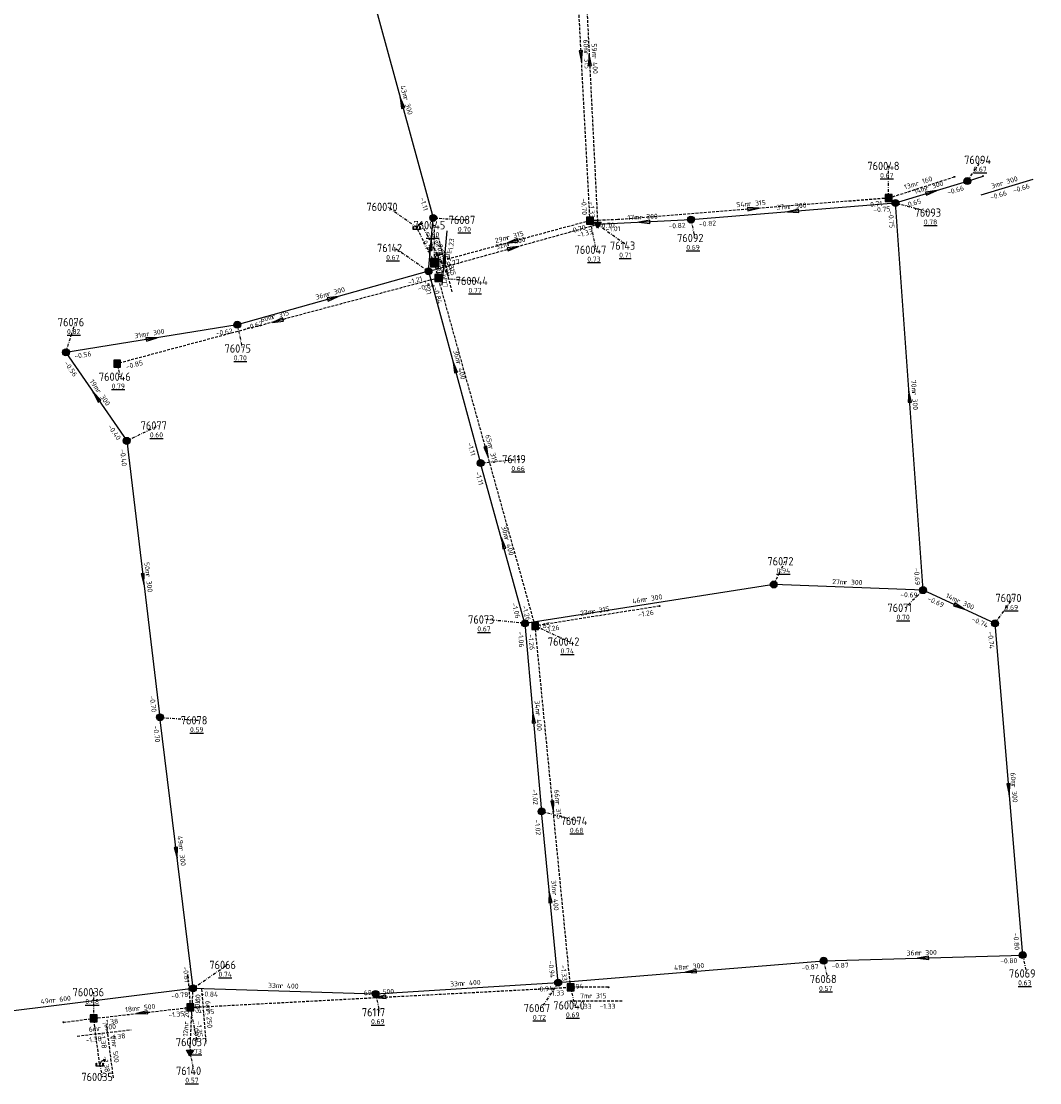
# Model space of a CAD drawing. Extents: x 188323 to 208361, y 565368 to 574910.
# Tile 8 of 256: x 196062 to 196246, y 570895 to 571087. Entities that reach past the tile are written whole.
import ezdxf

# ---------------------------------------------------------------- set-up
doc = ezdxf.new("R2010")
doc.units = 0
for name, pattern in [('BORDER', [1.75, 0.5, -0.25, 0.5, -0.25, 0, -0.25]), ('DASHDOT', [1, 0.5, -0.25, 0, -0.25]), ('DASHED', [0.75, 0.5, -0.25])]:
    doc.linetypes.add(name, pattern=pattern)
doc.layers.get('0').update_dxf_attribs({"linetype": 'CONTINUOUS'})
for name, color, linetype in [('RIO-AFM', 7, 'CONTINUOUS'), ('RIO-BOK', 7, 'CONTINUOUS'), ('RIO-DET', 7, 'CONTINUOUS'), ('RIO-KNP', 7, 'CONTINUOUS'), ('RIO-KNR', 7, 'CONTINUOUS'), ('RIO-LAG_0B', 7, 'CONTINUOUS'), ('RIO-LAG_1B', 7, 'DASHED'), ('RIO-LAG_2B', 7, 'DASHED'), ('RIO-LAG_4', 7, 'BORDER'), ('RIO-LEN', 7, 'CONTINUOUS'), ('RIO-MVD', 1, 'CONTINUOUS'), ('RIO-VRB', 6, 'DASHDOT'), ('RIO-VRH', 7, 'CONTINUOUS')]:
    doc.layers.add(name, color=color, linetype=linetype)
doc.styles.add('RIO-TXT', font='isocp.shx')

# ---------------------------------------------------------------- blocks, each defined once
blk = doc.blocks.new('L_VHR')
blk.add_lwpolyline([(-0.5, 0), (0.5, 0), (-0.5, 0.15), (-0.5, -0.15), (0.5, 0)])
blk = doc.blocks.new('K_UTB')
blk.add_lwpolyline([(0.5, 0.15), (0.5, -0.3), (-0.5, -0.3), (-0.5, 0.15), (-0.45, 0.15), (-0.45, -0.25), (0, -0.25), (0.45, -0.25), (0.45, 0.15)], close=True)
blk.add_lwpolyline([(0.85, 0.6), (0.55, 0.65), (0.614828, 0.459583), (0.850842, 0.598937)])
blk.add_arc((0.85, -0.25), 0.85, 90, 180)
at = {"style": 'RIO-TXT', "flags": 1}
blk.add_attdef('KNOOPNAAM', (2, 2), '', height=1, dxfattribs=at)
blk = doc.blocks.new('K_IPR')
blk.add_lwpolyline([(-0.5, -0.5), (0.5, -0.5), (0.5, 0.5), (-0.5, 0.5)], close=True)
blk.add_solid([(-0.5, 0.5), (0.5, 0.5), (-0.5, -0.5), (0.5, -0.5)])
at = {"style": 'RIO-TXT', "flags": 1}
blk.add_attdef('KNOOPNAAM', (2, 2), '', height=1, dxfattribs=at)
blk = doc.blocks.new('K_FIC')
blk.add_circle((0, 0), 0.0625)
at = {"style": 'RIO-TXT', "flags": 1}
blk.add_attdef('KNOOPNAAM', (2, 2), '', height=1, dxfattribs=at)
blk = doc.blocks.new('K_OVL')
for points in [[(0.6, 0.6), (-0.6, 0.6), (-0.6, -0.6), (0.6, -0.6)], [(1, 1.25), (0.474823, 0.983111), (0.413034, 1.369554)]]:
    blk.add_lwpolyline(points, close=True)
blk.add_arc((0.81571, 0.439293), 0.83139, 77.193131, 168.854604)
blk.add_solid([(-0.6, 0.6), (0.6, 0.6), (-0.6, -0.6), (0.6, -0.6)])
at = {"style": 'RIO-TXT', "flags": 1}
blk.add_attdef('KNOOPNAAM', (2, 2), '', height=1, dxfattribs=at)
blk = doc.blocks.new('K_IPG')
blk.add_circle((0, 0), 0.5)
for points in [[(0, 0), (-0.5, 0), (-0.433013, 0.25)], [(0, 0), (-0.433013, -0.25), (-0.5, 0)], [(0, 0), (-0.433013, 0.25), (-0.25, 0.433013)], [(0, 0), (-0.25, -0.433013), (-0.433013, -0.25)], [(0, 0), (-0.25, 0.433013), (0, 0.5)], [(0, 0), (0, -0.5), (-0.25, -0.433013)], [(0, 0), (0, 0.5), (0.25, 0.433013)], [(0, 0), (0.25, 0.433013), (0.433013, 0.25)], [(0, 0), (0.433013, 0.25), (0.5, 0)], [(0, 0), (0.5, 0), (0.433013, -0.25)], [(0, 0), (0.433013, -0.25), (0.25, -0.433013)], [(0, 0), (0.25, -0.433013), (0, -0.5)]]:
    blk.add_solid(points)
at = {"style": 'RIO-TXT', "flags": 1}
blk.add_attdef('KNOOPNAAM', (2, 2), '', height=1, dxfattribs=at)
blk = doc.blocks.new('K_IPD')
blk.add_lwpolyline([(-0.496027, 0.307994), (0.503973, 0.307994), (0.003973, -0.558031)], close=True)
blk.add_solid([(-0.496027, 0.307994), (0.503973, 0.307994), (0.003973, -0.558031)])
at = {"style": 'RIO-TXT', "flags": 1}
blk.add_attdef('KNOOPNAAM', (2, 2), '', height=1, dxfattribs=at)
blk = doc.blocks.new('1155_06______760035____760036_')
at = {"layer": 'RIO-LAG_1B'}
blk.add_line((0, 0), (-1.246, 9.741), dxfattribs=at)
at = {"layer": 'RIO-AFM', "style": 'RIO-TXT'}
blk.add_text('r 500', height=0.9, rotation=277.279, dxfattribs=at).set_placement((-0.2629, 6.0056))
at = {"layer": 'RIO-BOK', "style": 'RIO-TXT'}
for p in [(-2.4566, 8.1745), (-1.9072, 3.8896)]:
    blk.add_text('-1.38', height=0.9, rotation=277.279, dxfattribs=at).set_placement(p)
at = {"layer": 'RIO-LEN', "style": 'RIO-TXT'}
blk.add_text('8m', height=0.9, rotation=277.279, dxfattribs=at).set_placement((-0.469, 7.6125))
blk = doc.blocks.new('1156_06______760039____760036_')
at = {"layer": 'RIO-LAG_1B'}
blk.add_line((0, 0), (9.752, 1.154), dxfattribs=at)
at = {"layer": 'RIO-AFM', "style": 'RIO-TXT'}
blk.add_text('r 500', height=0.9, rotation=6.7515, dxfattribs=at).set_placement((3.7447, 0.9469))
at = {"layer": 'RIO-BOK', "style": 'RIO-TXT'}
for p in [(5.8447, -0.7178), (1.5547, -1.2257)]:
    blk.add_text('-1.38', height=0.9, rotation=6.7515, dxfattribs=at).set_placement(p)
at = {"layer": 'RIO-LEN', "style": 'RIO-TXT'}
blk.add_text('6m', height=0.9, rotation=6.7515, dxfattribs=at).set_placement((2.136, 0.7564))
blk = doc.blocks.new('1157_06______760038____760037_')
at = {"layer": 'RIO-LAG_1B'}
blk.add_line((0, 0), (0.796, -9.789), dxfattribs=at)
at = {"layer": 'RIO-AFM', "style": 'RIO-TXT'}
blk.add_text('r 250', height=0.9, rotation=274.6256, dxfattribs=at).set_placement((0.8091, -3.7774))
at = {"layer": 'RIO-BOK', "style": 'RIO-TXT'}
for p in [(-1.2818, -1.5087), (-0.9313, -5.8155)]:
    blk.add_text('-1.35', height=0.9, rotation=274.6256, dxfattribs=at).set_placement(p)
at = {"layer": 'RIO-LEN', "style": 'RIO-TXT'}
blk.add_text('6m', height=0.9, rotation=274.6256, dxfattribs=at).set_placement((0.6777, -2.1627))
blk = doc.blocks.new('1158_06______760041____760040_')
at = {"layer": 'RIO-LAG_1B'}
blk.add_line((0, 0), (-9.821, -0.004), dxfattribs=at)
at = {"layer": 'RIO-AFM', "style": 'RIO-TXT'}
blk.add_text('r 315', height=0.9, rotation=360, dxfattribs=at).set_placement((-5.9907, 0.4984))
at = {"layer": 'RIO-BOK', "style": 'RIO-TXT'}
for p in [(-8.4203, -1.4031), (-4.0993, -1.4004)]:
    blk.add_text('-1.33', height=0.9, rotation=360, dxfattribs=at).set_placement(p)
at = {"layer": 'RIO-LEN', "style": 'RIO-TXT'}
blk.add_text('7m', height=0.9, rotation=360, dxfattribs=at).set_placement((-7.6107, 0.4974))
blk = doc.blocks.new('1159_06______760044____760045_')
at = {"layer": 'RIO-LAG_1B'}
blk.add_line((0, 0), (-2.369, 9.531), dxfattribs=at)
at = {"layer": 'RIO-AFM', "style": 'RIO-TXT'}
blk.add_text('r 315', height=0.9, rotation=283.9469, dxfattribs=at).set_placement((-0.9587, 5.9346))
at = {"layer": 'RIO-BOK', "style": 'RIO-TXT'}
for p in [(-3.3895, 7.8345), (-2.3459, 3.6415)]:
    blk.add_text('-0.77', height=0.9, rotation=283.9469, dxfattribs=at).set_placement(p)
at = {"layer": 'RIO-LEN', "style": 'RIO-TXT'}
blk.add_text('3m', height=0.9, rotation=283.9469, dxfattribs=at).set_placement((-1.3499, 7.5066))
blk = doc.blocks.new('1160_06______760045__c2760070_')
at = {"layer": 'RIO-LAG_4'}
blk.add_line((0, 0), (-4.456, 8.752), dxfattribs=at)
at = {"layer": 'RIO-AFM', "style": 'RIO-TXT'}
blk.add_text('r 315', height=0.9, rotation=296.967, dxfattribs=at).set_placement((-2.2716, 5.5658))
at = {"layer": 'RIO-BOK', "style": 'RIO-TXT'}
for p in [(-5.068, 6.8692), (-3.1065, 3.0191)]:
    blk.add_text('-0.77', height=0.9, rotation=296.967, dxfattribs=at).set_placement(p)
at = {"layer": 'RIO-LEN', "style": 'RIO-TXT'}
blk.add_text('7m', height=0.9, rotation=296.967, dxfattribs=at).set_placement((-3.007, 7.0093))
blk = doc.blocks.new('1167_06______76142_____76087_')
at = {"layer": 'RIO-LAG_0B'}
blk.add_line((0, 0), (0.86, 9.783), dxfattribs=at)
at = {"layer": 'RIO-VRH', "xscale": 2, "yscale": 2, "zscale": 2, "rotation": 84.9628}
blk.add_blockref('L_VHR', (0.43, 4.8915), dxfattribs=at)
at = {"layer": 'RIO-AFM', "style": 'RIO-TXT'}
blk.add_text('r 300', height=0.9, rotation=84.9628, dxfattribs=at).set_placement((-0.1387, 4.1281))
at = {"layer": 'RIO-BOK', "style": 'RIO-TXT'}
for s, p in [('-1.23', (1.896, 5.575)), ('-1.21', (1.5173, 1.2717))]:
    blk.add_text(s, height=0.9, rotation=84.9628, dxfattribs=at).set_placement(p)
at = {"layer": 'RIO-LEN', "style": 'RIO-TXT'}
blk.add_text('10m', height=0.9, rotation=84.9628, dxfattribs=at).set_placement((-0.328, 1.9764))
blk = doc.blocks.new('1168_06______76094_____76281_')
at = {"layer": 'RIO-LAG_0B'}
blk.add_line((0, 0), (9.396, 2.855), dxfattribs=at)
at = {"layer": 'RIO-AFM', "style": 'RIO-TXT'}
blk.add_text('r 300', height=0.9, rotation=16.9016, dxfattribs=at).set_placement((3.5192, 1.592))
at = {"layer": 'RIO-BOK', "style": 'RIO-TXT'}
for p in [(5.8797, 0.3236), (1.7464, -0.9325)]:
    blk.add_text('-0.66', height=0.9, rotation=16.9016, dxfattribs=at).set_placement(p)
at = {"layer": 'RIO-LEN', "style": 'RIO-TXT'}
blk.add_text('3m', height=0.9, rotation=16.9016, dxfattribs=at).set_placement((1.9692, 1.121))

msp = doc.modelspace()

# ---------------------------------------------------------------- linework, layer by layer
at = {"layer": 'RIO-LAG_0B'}
for p, q in [((196124.992, 571092.992), (196136.416, 571051.328)), ((196220, 571054.016), (196232.992, 571057.984)), ((196232.992, 571057.984), (196235.824, 571058.88)), ((196183.008, 571051.008), (196220, 571054.016)), ((196224.992, 570984), (196220, 571054.016)), ((196135.568, 571041.664), (196136.416, 571051.328)), ((196166.144, 571050.176), (196183.008, 571051.008)), ((196135.568, 571041.664), (196100.992, 571032)), ((196135.568, 571041.664), (196144.992, 571006.976)), ((196100.992, 571032), (196070, 571027.008)), ((196070, 571027.008), (196080.992, 571011.008)), ((196080.992, 571011.008), (196087.008, 570961.024)), ((196152.992, 570977.984), (196144.992, 571006.976)), ((196198, 570985.024), (196152.992, 570977.984)), ((196224.992, 570984), (196198, 570985.024)), ((196238, 570977.984), (196224.992, 570984)), ((196152.992, 570977.984), (196156, 570944)), ((196243.008, 570918.016), (196238, 570977.984)), ((196092.992, 570912), (196087.008, 570961.024)), ((196159.008, 570913.024), (196156, 570944)), ((196159.008, 570913.024), (196207.008, 570916.992)), ((196207.008, 570916.992), (196243.008, 570918.016)), ((196044, 570905.984), (196092.992, 570912)), ((196092.992, 570912), (196126, 570910.976)), ((196126, 570910.976), (196159.008, 570913.024))]:
    msp.add_line(p, q, dxfattribs=at)
at = {"layer": 'RIO-LAG_1B'}
for p, q in [((196164.768, 571050.816), (196161.616, 571110.272)), ((196218.752, 571054.912), (196230.656, 571058.752)), ((196164.768, 571050.816), (196136.656, 571043.2)), ((196137.344, 571040.448), (196136.656, 571043.2)), ((196137.344, 571040.448), (196079.264, 571024.96)), ((196154.848, 570977.536), (196137.344, 571040.448)), ((196177.344, 570981.12), (196154.848, 570977.536)), ((196161.248, 570912.192), (196154.848, 570977.536)), ((196092.016, 570914.368), (196092.496, 570908.544)), ((196092.496, 570908.544), (196161.248, 570912.192)), ((196168.096, 570912.192), (196161.248, 570912.192)), ((196075.04, 570906.56), (196092.496, 570908.544)), ((196069.552, 570905.856), (196075.04, 570906.56)), ((196076.096, 570898.304), (196075.04, 570906.56))]:
    msp.add_line(p, q, dxfattribs=at)
msp.add_lwpolyline([(196218.752, 571054.912), (196169.792, 571051.008), (196164.768, 571050.816)], dxfattribs=at)
at = {"layer": 'RIO-LAG_2B'}
for p, q in [((196163.184, 571109.568), (196166.144, 571050.176)), ((196135.568, 571041.664), (196166.144, 571050.176)), ((196092.416, 570900.416), (196092.992, 570912))]:
    msp.add_line(p, q, dxfattribs=at)
at = {"layer": 'RIO-LAG_4'}
msp.add_line((196136.656, 571043.2), (196133.424, 571049.6), dxfattribs=at)
at = {"layer": 'RIO-VRB'}
for p, q in [((196233, 571058), (196235.6191, 571061.8219)), ((196218.75, 571054.94), (196218.7492, 571060.715)), ((196133.43, 571049.58), (196128.1681, 571053.3161)), ((196220, 571054), (196226.6482, 571052.28)), ((196136.42, 571051.31), (196142.4027, 571050.955)), ((196136.66, 571043.23), (196136.659, 571050.005)), ((196164.76, 571050.84), (196165.8141, 571045.5571)), ((196166.15, 571050.15), (196171.5694, 571046.3019)), ((196183, 571051), (196183.7071, 571047.6868)), ((196135.57, 571041.65), (196129.4419, 571045.8859)), ((196137.35, 571040.45), (196144.3175, 571039.9213)), ((196070, 571027), (196071.7352, 571032.4692)), ((196101, 571032), (196101.8806, 571027.702)), ((196079.26, 571024.93), (196079.7935, 571022.6016)), ((196081, 571011), (196086.7086, 571013.778)), ((196145, 571007), (196152.075, 571007.7)), ((196198, 570985), (196200.0371, 570989.2293)), ((196225, 570984), (196221.7394, 570980.811)), ((196238, 570978), (196241.2618, 570982.588)), ((196153, 570978), (196145.925, 570978.6978)), ((196154.85, 570977.54), (196160.9769, 570974.7022)), ((196087, 570961), (196093.9675, 570960.4713)), ((196156, 570944), (196162.6482, 570942.28)), ((196207, 570917), (196207.7071, 570913.6868)), ((196243, 570918), (196243.7071, 570914.6868)), ((196093, 570912), (196099.1269, 570916.2378)), ((196075.04, 570906.53), (196075.0394, 570911.305)), ((196159, 570913), (196155.9647, 570908.4376)), ((196161.25, 570912.22), (196161.9571, 570908.9068)), ((196126, 570911), (196126.7071, 570907.6868)), ((196092.49, 570908.55), (196093.7176, 570902.2823)), ((196092.41, 570900.4), (196093.1171, 570897.0868)), ((196076.09, 570898.3), (196076.6235, 570895.9716))]:
    msp.add_line(p, q, dxfattribs=at)

# ---------------------------------------------------------------- block references
at = {"layer": 'RIO-DET'}
for name, p in [('1168_06______76094_____76281_', (196235.504, 571055.488)), ('1160_06______760045__c2760070_', (196139.168, 571040.704)), ('1159_06______760044____760045_', (196139.856, 571037.952)), ('1167_06______76142_____76087_', (196138.064, 571039.168)), ('1157_06______760038____760037_', (196094.528, 570911.872)), ('1158_06______760041____760040_', (196170.592, 570909.696)), ('1156_06______760039____760036_', (196072.048, 570903.36)), ('1155_06______760035____760036_', (196078.592, 570895.808))]:
    msp.add_blockref(name, p, dxfattribs=at)
at = {"layer": 'RIO-KNP', "xscale": 1.25, "yscale": 1.25, "zscale": 1.25}
for name, p in [('K_FIC', (196235.824, 571058.88)), ('K_FIC', (196230.656, 571058.752)), ('K_IPG', (196232.992, 571057.984)), ('K_IPR', (196218.752, 571054.912)), ('K_IPG', (196220, 571054.016)), ('K_IPG', (196136.416, 571051.328)), ('K_IPR', (196164.768, 571050.816)), ('K_IPG', (196183.008, 571051.008)), ('K_UTB', (196133.424, 571049.6)), ('K_IPD', (196166.144, 571050.176)), ('K_OVL', (196136.656, 571043.2)), ('K_IPG', (196135.568, 571041.664)), ('K_IPR', (196137.344, 571040.448)), ('K_IPG', (196100.992, 571032)), ('K_IPG', (196070, 571027.008)), ('K_IPR', (196079.264, 571024.96)), ('K_IPG', (196080.992, 571011.008)), ('K_IPG', (196144.992, 571006.976)), ('K_IPG', (196198, 570985.024)), ('K_IPG', (196224.992, 570984)), ('K_FIC', (196177.344, 570981.12)), ('K_IPG', (196152.992, 570977.984)), ('K_IPG', (196238, 570977.984)), ('K_IPR', (196154.848, 570977.536)), ('K_IPG', (196087.008, 570961.024)), ('K_IPG', (196156, 570944)), ('K_IPG', (196207.008, 570916.992)), ('K_IPG', (196243.008, 570918.016)), ('K_FIC', (196092.016, 570914.368)), ('K_IPG', (196159.008, 570913.024)), ('K_IPG', (196092.992, 570912)), ('K_IPG', (196126, 570910.976)), ('K_IPR', (196161.248, 570912.192)), ('K_FIC', (196168.096, 570912.192)), ('K_IPR', (196092.496, 570908.544)), ('K_FIC', (196069.552, 570905.856)), ('K_IPR', (196075.04, 570906.56)), ('K_IPD', (196092.416, 570900.416)), ('K_UTB', (196076.096, 570898.304))]:
    msp.add_blockref(name, p, dxfattribs=at)
at = {"layer": 'RIO-VRH', "xscale": 2, "yscale": 2, "zscale": 2}
for p, rotation in [((196163.185, 571080.565), 273.0418), ((196164.665, 571079.86), 452.8702), ((196130.71, 571072.155), 465.3266), ((196226.5, 571056), 17.101), ((196194.27, 571052.97), 364.6004), ((196201.5, 571052.5), 184.635), ((196174.575, 571050.575), 182.8876), ((196135.995, 571046.48), 84.9628), ((196150.71, 571047.035), 195.1517), ((196150.86, 571045.9), 15.5322), ((196118.285, 571036.825), 375.5952), ((196108.305, 571032.69), 194.9569), ((196085.5, 571029.5), 369.1614), ((196140.285, 571024.325), 465.2319), ((196075.5, 571019), 484.5141), ((196222.5, 571019), 94.0943), ((196146.1, 571008.995), 285.5528), ((196149, 570992.5), 105.4297), ((196084, 570986), 276.8512), ((196231.5, 570981), 335.2274), ((196154.5, 570961), 455.051), ((196240.5, 570948), 274.7722), ((196158.05, 570944.88), 275.6044), ((196090, 570936.5), 276.9894), ((196157.5, 570928.5), 95.5361), ((196225, 570917.5), 181.591), ((196183, 570915), 184.7632), ((196126.87, 570910.385), 183.0549), ((196083.765, 570907.54), 186.6025)]:
    msp.add_blockref('L_VHR', p, dxfattribs=dict(at, rotation=rotation))

# ---------------------------------------------------------------- texts
at = {"layer": 'RIO-AFM', "style": 'RIO-TXT'}
for s, rotation, p in [('r 315', 273.0418, (196163.6598, 571081.4017)), ('r 400', 272.8702, (196165.1422, 571080.6952)), ('r 300', 285.3266, (196130.9908, 571073.0724)), ('r 160', 17.8389, (196223.7758, 571057.0828)), ('r 300', 17.101, (196225.5786, 571056.2396)), ('r 315', 364.6004, (196193.4209, 571053.4184)), ('r 300', 4.635, (196200.6521, 571052.9329)), ('r 300', 2.8876, (196173.7407, 571051.0335)), ('r 315', 375.1517, (196149.7948, 571047.3142)), ('r 400', 15.5322, (196149.9456, 571046.1648)), ('r 300', 375.5952, (196117.367, 571037.0991)), ('r 315', 374.9569, (196107.3881, 571032.9818)), ('r 300', 369.1614, (196084.6187, 571029.8739)), ('r 400', 285.2319, (196140.5651, 571025.2411)), ('r 300', 304.5141, (196075.4575, 571019.9543)), ('r 300', 274.0943, (196222.9627, 571019.8455)), ('r 315', 285.5528, (196146.3839, 571009.9153)), ('r 400', 285.4297, (196149.2752, 570993.4165)), ('r 300', 276.8512, (196084.4152, 570986.8662)), ('r 300', 357.8791, (196210.7089, 570985.0377)), ('r 300', 368.8409, (196174.6203, 570981.8833)), ('r 300', 335.2274, (196230.9752, 570981.7973)), ('r 315', 369.0933, (196165.2147, 570979.7122)), ('r 400', 275.051, (196154.9371, 570961.852)), ('r 300', 274.7722, (196240.9495, 570948.851)), ('r 315', 275.6044, (196158.4888, 570945.7375)), ('r 300', 276.9894, (196090.4128, 570937.3673)), ('r 400', 275.5361, (196157.9289, 570929.3559)), ('r 300', 1.591, (196224.1761, 570917.9773)), ('r 300', 4.7632, (196182.1512, 570915.431)), ('r 400', 3.4679, (196141.661, 570912.4501)), ('r 400', 358.2645, (196108.7055, 570912.0343)), ('r 500', 3.0549, (196126.0341, 570910.8411)), ('r 600', 6.9804, (196067.6348, 570909.3978)), ('r 500', 6.6025, (196082.9027, 570907.9435)), ('r 200', 87.0795, (196092.1645, 570905.416))]:
    msp.add_text(s, height=0.9, rotation=rotation, dxfattribs=at).set_placement(p)
at = {"layer": 'RIO-BOK', "style": 'RIO-TXT'}
for s, rotation, p in [('-0.66', 17.101, (196229.4924, 571055.456)), ('-1.11', 285.3266, (196134.0104, 571054.9012)), ('-0.70', 273.0418, (196163.1801, 571054.8618)), ('-1.33', 272.8702, (196164.5822, 571054.1763)), ('-0.71', 364.6004, (196214.7736, 571053.2441)), ('-0.75', 4.635, (196216.0259, 571052.2732)), ('-0.65', 17.101, (196221.7496, 571053.0736)), ('-0.75', 274.0943, (196218.7042, 571052.5032)), ('-0.70', 375.1517, (196161.1648, 571048.4323)), ('-0.70', 361.8217, (196166.2044, 571049.4861)), ('-1.01', 2.8876, (196167.6185, 571048.8223)), ('-0.82', 2.8876, (196178.9751, 571049.3952)), ('-0.82', 4.635, (196184.5083, 571049.7177)), ('-1.33', 15.5322, (196162.5741, 571047.703)), ('-0.77', 375.1517, (196138.3777, 571042.2457)), ('-1.21', 15.5322, (196137.2936, 571040.676)), ('-1.21', 375.5952, (196131.992, 571039.2186)), ('-1.21', 285.2319, (196134.5878, 571039.9311)), ('-0.84', 374.9569, (196133.7413, 571038.0735)), ('-0.84', 285.5528, (196136.3774, 571038.7256)), ('-0.62', 375.5952, (196102.7253, 571031.029)), ('-0.62', 369.1614, (196097.1725, 571029.9821)), ('-0.56', 369.1614, (196071.6056, 571025.8418)), ('-0.56', 304.5141, (196069.6406, 571025.0532)), ('-0.85', 374.9569, (196080.9743, 571023.9398)), ('-0.40', 304.5141, (196077.5317, 571013.5908)), ('-0.40', 276.8512, (196079.7777, 571009.4426)), ('-1.11', 285.2319, (196142.592, 571010.5934)), ('-1.11', 285.4297, (196144.0237, 571005.2777)), ('-0.69', 274.0943, (196223.3533, 570987.9925)), ('-0.69', 357.8791, (196220.8517, 570982.7672)), ('-0.69', 335.2274, (196225.6854, 570982.1427)), ('-1.06', 285.4297, (196150.5761, 570981.584)), ('-1.26', 285.5528, (196152.4398, 570981.1252)), ('-1.26', 369.0933, (196173.5113, 570979.1213)), ('-0.74', 335.2274, (196233.6933, 570978.4529)), ('-1.06', 275.051, (196151.7294, 570976.4818)), ('-0.85', 368.8409, (196154.5991, 570976.8328)), ('-1.26', 369.0933, (196156.4542, 570976.3799)), ('-0.74', 274.7722, (196236.722, 570976.488)), ('-1.26', 275.6044, (196153.5941, 570976.0096)), ('-0.70', 276.8512, (196085.1506, 570964.9075)), ('-0.70', 276.9894, (196085.7815, 570959.4397)), ('-1.02', 275.051, (196154.2641, 570947.9622)), ('-1.02', 275.5361, (196154.7423, 570942.4711)), ('-0.80', 274.7722, (196241.2998, 570921.9728)), ('-0.94', 275.5361, (196157.2286, 570916.9479)), ('-0.80', 1.591, (196238.9393, 570916.4867)), ('-0.81', 276.9894, (196091.1405, 570915.9033)), ('-1.33', 275.6044, (196159.4957, 570916.1679)), ('-0.87', 4.7632, (196203.0298, 570915.2643)), ('-0.87', 1.591, (196208.4381, 570915.6394)), ('-0.78', 6.9804, (196089.0994, 570910.1119)), ('-0.84', 358.2645, (196094.3576, 570910.5591)), ('-0.94', 3.4679, (196154.9914, 570911.3545)), ('-1.33', 3.0549, (196157.2294, 570910.6034)), ('-0.94', 4.7632, (196160.5112, 570911.7211)), ('-0.60', 87.0795, (196094.1899, 570907.833)), ('-1.35', 6.6025, (196088.5774, 570906.6877)), ('-1.35', 3.0549, (196093.9624, 570907.2266)), ('-1.38', 6.6025, (196076.5915, 570905.3002)), ('-0.60', 87.0795, (196093.8793, 570901.7269))]:
    msp.add_text(s, height=0.9, rotation=rotation, dxfattribs=at).set_placement(p)
at = {"layer": 'RIO-KNR', "style": 'RIO-TXT'}
for s, p in [('760048', (196214.9242, 571059.965)), ('76094', (196232.4316, 571061.0719)), ('760070', (196124.3431, 571052.5661)), ('76087', (196139.2152, 571050.205)), ('76093', (196223.4607, 571051.53)), ('760045', (196132.834, 571049.255)), ('76092', (196180.5196, 571046.9368)), ('76142', (196126.2544, 571045.1359)), ('760047', (196161.9891, 571044.8071)), ('76143', (196168.3819, 571045.5519)), ('760044', (196140.4925, 571039.1713)), ('76076', (196068.5477, 571031.7192)), ('76075', (196098.6931, 571026.952)), ('760046', (196075.9685, 571021.8516)), ('76077', (196083.5211, 571013.028)), ('76119', (196148.8875, 571006.95)), ('76072', (196196.8496, 570988.4793)), ('76070', (196238.0743, 570981.838)), ('76071', (196218.5519, 570980.061)), ('76073', (196142.7375, 570977.9478)), ('760042', (196157.1519, 570973.9522)), ('76078', (196090.78, 570959.7213)), ('76074', (196159.4607, 570941.53)), ('76066', (196095.9394, 570915.4878)), ('76069', (196240.5196, 570913.9368)), ('76068', (196204.5196, 570912.9368)), ('760036', (196071.2144, 570910.555)), ('76067', (196152.7772, 570907.6876)), ('760040', (196158.1321, 570908.1568)), ('76117', (196123.5196, 570906.9368)), ('760037', (196089.8926, 570901.5323)), ('76140', (196089.9296, 570896.3368)), ('760035', (196072.7985, 570895.2216))]:
    msp.add_text(s, height=1.5, dxfattribs=at).set_placement(p)
at = {"layer": 'RIO-LEN', "style": 'RIO-TXT'}
for s, rotation, p in [('60m', 273.0418, (196163.5441, 571083.5586)), ('59m', 272.8702, (196165.033, 571082.8524)), ('43m', 285.3266, (196130.4188, 571075.1553)), ('13m', 17.8389, (196221.7196, 571056.421)), ('14m', 17.101, (196223.5141, 571055.6044)), ('54m', 364.6004, (196191.268, 571053.2438)), ('37m', 4.635, (196198.4992, 571052.7583)), ('17m', 2.8876, (196171.5834, 571050.9247)), ('29m', 375.1517, (196147.7103, 571046.7482)), ('32m', 15.5322, (196147.8645, 571045.5863)), ('36m', 375.5952, (196115.2869, 571036.5171)), ('60m', 374.9569, (196105.3017, 571032.4229)), ('31m', 369.1614, (196082.4864, 571029.5286)), ('36m', 285.2319, (196139.9966, 571027.3249)), ('19m', 304.5141, (196074.2327, 571021.7335)), ('70m', 274.0943, (196222.8074, 571021.9999)), ('65m', 285.5528, (196145.8037, 571011.996)), ('30m', 285.4297, (196148.6995, 570995.4984)), ('50m', 276.8512, (196084.1565, 570989.0107)), ('27m', 357.8791, (196208.5503, 570985.1163)), ('46m', 368.8409, (196172.4862, 570981.5499)), ('14m', 335.2274, (196229.0134, 570982.7013)), ('23m', 369.0933, (196163.0821, 570979.3695)), ('34m', 275.051, (196154.7459, 570964.0035)), ('60m', 274.7722, (196240.7687, 570951.0034)), ('66m', 275.6044, (196158.2768, 570947.8871)), ('49m', 276.9894, (196090.1489, 570939.5112)), ('31m', 275.5361, (196157.7195, 570931.5058)), ('36m', 1.591, (196222.0169, 570917.9173)), ('48m', 4.7632, (196179.9986, 570915.2516)), ('33m', 3.4679, (196139.505, 570912.3194)), ('33m', 358.2645, (196106.5465, 570912.0983)), ('69m', 3.0549, (196123.8772, 570910.726)), ('49m', 6.9804, (196065.4908, 570909.1353)), ('18m', 6.6025, (196080.757, 570907.6951)), ('12m', 87.0795, (196092.0548, 570903.2588))]:
    msp.add_text(s, height=0.9, rotation=rotation, dxfattribs=at).set_placement(p)
at = {"layer": 'RIO-MVD', "style": 'RIO-TXT'}
for s, p in [('%%U0.67', (196217.2192, 571058.565)), ('%%U0.67', (196234.0891, 571059.6719)), ('%%U0.70', (196140.8727, 571048.805)), ('%%U0.78', (196225.1182, 571050.13)), ('%%U0.60', (196135.129, 571047.855)), ('%%U0.69', (196182.1771, 571045.5368)), ('%%U0.67', (196127.9119, 571043.7359)), ('%%U0.73', (196164.2841, 571043.4071)), ('%%U0.71', (196170.0394, 571044.1519)), ('%%U0.77', (196142.7875, 571037.7713)), ('%%U0.82', (196070.2052, 571030.3192)), ('%%U0.70', (196100.3506, 571025.552)), ('%%U0.79', (196078.2635, 571020.4516)), ('%%U0.60', (196085.1786, 571011.628)), ('%%U0.66', (196150.545, 571005.55)), ('%%U0.94', (196198.5071, 570987.0793)), ('%%U0.69', (196239.7318, 570980.438)), ('%%U0.70', (196220.2094, 570978.661)), ('%%U0.67', (196144.395, 570976.5478)), ('%%U0.74', (196159.4469, 570972.5522)), ('%%U0.59', (196092.4375, 570958.3213)), ('%%U0.68', (196161.1182, 570940.13)), ('%%U0.74', (196097.5969, 570914.0878)), ('%%U0.63', (196242.1771, 570912.5368)), ('%%U0.57', (196206.1771, 570911.5368)), ('%%U0.48', (196073.5094, 570909.155)), ('%%U0.69', (196160.4271, 570906.7568)), ('%%U0.69', (196125.1771, 570905.5368)), ('%%U0.72', (196154.4347, 570906.2876)), ('%%U0.73', (196092.1876, 570900.1323)), ('%%U0.57', (196091.5871, 570894.9368))]:
    msp.add_text(s, height=0.9, dxfattribs=at).set_placement(p)

doc.saveas('drawing.dxf')
